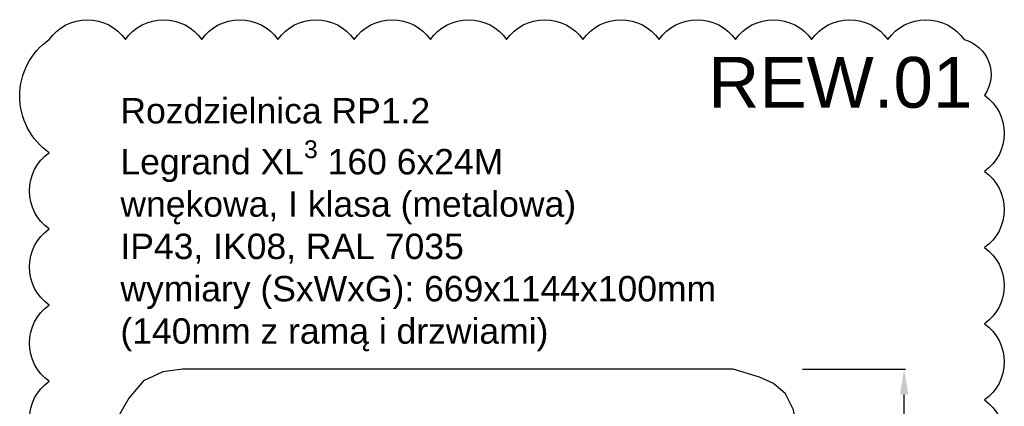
# Model space of a CAD drawing. Header units: millimetres. Extents: x 203 to 3426, y 719 to 2381.
# Tile 185 of 185: x 3329 to 3426, y 2323 to 2361. Entities that reach past the tile are written whole.
import ezdxf

# ---------------------------------------------------------------- set-up
doc = ezdxf.new("R2010")
doc.units = ezdxf.units.MM
for name, color, linetype in [('_IE_REW01', 30, 'Continuous'), ('E_Legrand_obudowy', 7, 'Continuous'), ('E_Legrand_opisy', 255, 'Continuous')]:
    doc.layers.add(name, color=color, linetype=linetype)
doc.layers.add('E_Legrand_wymiary', color=7, linetype='Continuous', true_color=0x727430)
doc.styles.get("Standard").update_dxf_attribs({"font": 'ARIAL.TTF'})
doc.dimstyles.new('ISO-25', dxfattribs={"dimtxt": 2.5, "dimasz": 2.5, "dimexe": 1.25, "dimexo": 0.625, "dimtad": 1, "dimtxsty": 'Standard', "dimcen": 2.5, "dimadec": 0, "dimazin": 0, "dimtfac": 1, "dimtmove": 0, "dimatfit": 3, "dimfxl": 1, "dimarcsym": 0})

# ---------------------------------------------------------------- blocks, each defined once
blk = doc.blocks.new('XL3 160 wnękowa 6x24M')
at = {"layer": 'E_Legrand_obudowy'}
for points in [[(270.87, 0), (-270.87, 0), (-290.01, -2.63), (-309.16, -11.66), (-323.43, -28.58), (-332.44, -44), (-335.06, -65.81), (-335.06, -573.88), (-335.06, -1088.34)], [(333.94, -1076.68), (333.94, -510.7), (333.94, -62.05), (330.18, -40.24), (322.3, -24.44), (310.66, -14.29), (296.77, -7.9), (270.87, 0)]]:
    blk.add_lwpolyline(points, dxfattribs=at)
blk = doc.blocks.new('*D134')
at = {"layer": 'Defpoints', "color": 0}
for p in [(-34.793, 119.402), (-24.725, 119.402), (-34.793, 5.002)]:
    blk.add_point(p, dxfattribs=at)
at = {"layer": 'E_Legrand_wymiary', "color": 0, "lineweight": -2}
for p, q in [((-34.731, 119.402), (-24.6, 119.402)), ((-24.725, 7.502), (-24.725, 116.902)), ((-34.731, 5.002), (-24.6, 5.002))]:
    blk.add_line(p, q, dxfattribs=at)
at = {"layer": 'E_Legrand_wymiary', "color": 0}
for points in [[(-24.309, 116.902), (-25.142, 116.902), (-24.725, 119.402)], [(-25.142, 7.502), (-24.309, 7.502), (-24.725, 5.002)]]:
    blk.add_solid(points, dxfattribs=at)
at = {"layer": 'E_Legrand_wymiary', "color": 0, "insert": (-26.98, 62.202), "char_height": 2.5, "attachment_point": 5, "rotation": 90}
blk.add_mtext('1144', dxfattribs=at)
blk = doc.blocks.new('G$C3556625F')
at = {"layer": 'E_Legrand_obudowy', "color": 67, "true_color": 0x727430, "xscale": 0.1, "yscale": 0.1, "zscale": 0.1}
blk.add_blockref('XL3 160 wnękowa 6x24M', (-68.6374, 119.4025), dxfattribs=at)
at = {"layer": 'E_Legrand_opisy', "insert": (-101.8245, 146.0868), "char_height": 2.5, "attachment_point": 1}
blk.add_mtext_dynamic_manual_height_columns('\\A1;{\\C0;Rozdzielnica RP1.2\\PLegrand XL{\\H0.7x;\\S3^ ;} 160 6x24M\\Pwnękowa, I klasa (metalowa) \\PIP43, IK08, RAL 7035\\Pwymiary (SxWxG): 669x1144x100mm\\P(140mm z ramą i drzwiami)}', width=66.580788, gutter_width=12.5, heights=[-24.2269], dxfattribs=at)
at = {"layer": 'E_Legrand_wymiary', "color": 67, "true_color": 0x727430}
dim = blk.add_linear_dim(base=(-24.7254, 119.4025), p1=(-34.7932, 5.0025), p2=(-34.7932, 119.4025), angle=90, dimstyle='ISO-25', override={"dimscale": 0.1, "dimtxt": 25, "dimasz": 25, "dimgap": 10, "dimlfac": 10}, dxfattribs=at)
dim.commit()
dim.dimension.update_dxf_attribs({"geometry": '*D134', "text_midpoint": (-26.9805, 62.2025)})

msp = doc.modelspace()

# ---------------------------------------------------------------- linework, layer by layer
at = {"layer": '_IE_REW01'}
msp.add_lwpolyline([(3332.192, 2317.846, -0.5206), (3332.192, 2325.346, -0.5206), (3332.192, 2332.846, -0.5206), (3332.192, 2340.346, -0.5206), (3332.192, 2347.846, -0.5206), (3332.192, 2358.994, -0.5206), (3332.192, 2358.994, -0.5206), (3339.692, 2358.994, -0.5206), (3347.192, 2358.994, -0.5206), (3354.692, 2358.994, -0.5206), (3362.192, 2358.994, -0.5206), (3369.692, 2358.994, -0.5206), (3377.192, 2358.994, -0.5206), (3384.692, 2358.994, -0.5206), (3392.192, 2358.994, -0.5206), (3399.692, 2358.994, -0.5206), (3407.192, 2358.994, -0.5206), (3414.692, 2358.994, -0.5206), (3422.192, 2358.994, -0.5206), (3424.198, 2353.5, -0.5206), (3424.198, 2346, -0.5206), (3424.198, 2338.5, -0.5206), (3424.198, 2331, -0.5206), (3424.198, 2323.5, -0.5206), (3424.198, 2316, -0.5206)], format="xyb", dxfattribs=at)

# ---------------------------------------------------------------- block references
msp.add_blockref('G$C3556625F', (3441.022, 2207.143))

# ---------------------------------------------------------------- texts
at = {"layer": '_IE_REW01', "insert": (3397.011, 2357.277), "char_height": 5, "width": 47.6493, "attachment_point": 1}
msp.add_mtext('REW.01', dxfattribs=at)

doc.saveas('drawing.dxf')
